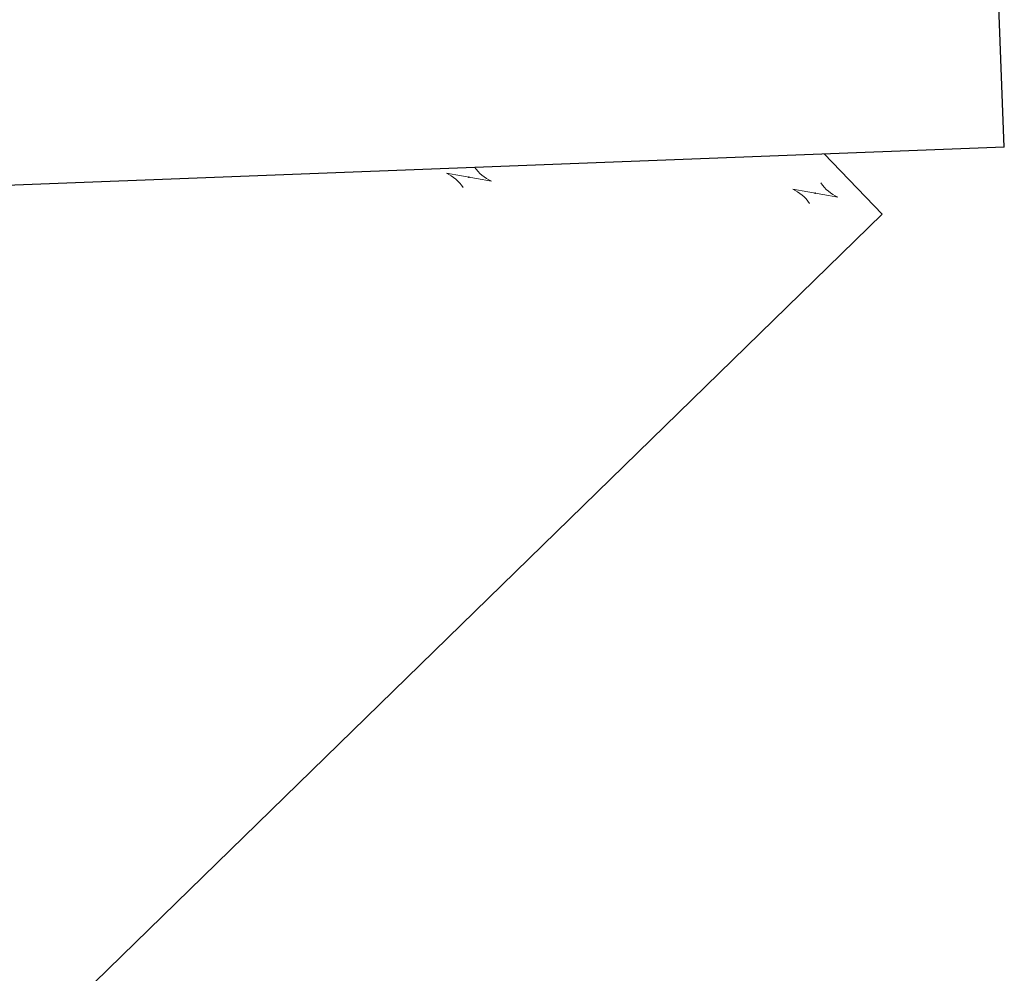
# Model space of a CAD drawing. Extents: x 2399984 to 2508823, y 556481 to 592637.
# Tile 143 of 158: x 2436090 to 2436427, y 569954 to 570280. Entities that reach past the tile are written whole.
import ezdxf

# ---------------------------------------------------------------- set-up
doc = ezdxf.new("R2010")
doc.units = 0
doc.header["$MEASUREMENT"] = 0
doc.layers.add('DV_X_Property_Line', color=7, linetype='Continuous', lineweight=0)
doc.layers.add('DV_X_Property_Line (Construction)', color=7, linetype='Continuous', lineweight=0)
doc.layers.add('SC_Scratch1', color=7, linetype='Continuous', lineweight=0, plot=False)

# ---------------------------------------------------------------- blocks, each defined once
blk = doc.blocks.new('OHK_14')
at = {"layer": 'DV_X_Property_Line', "color": 2, "linetype": 'Continuous', "lineweight": 0}
blk.add_line((-0.1, -0.12), (0.1, 0.12), dxfattribs=at)
for centre, start, end in [((-0.0581, 0.335), 273.69448, 306.33701), ((0.0581, -0.335), 93.69448, 126.33701)]:
    blk.add_arc(centre, 0.2668, start, end, dxfattribs=at)
at = {"layer": 'DV_X_Property_Line (Construction)', "color": 2, "linetype": 'Continuous', "lineweight": 30}
blk.add_point((0, 0), dxfattribs=at)
blk = doc.blocks.new('OHK_15')
at = {"layer": 'DV_X_Property_Line', "color": 2, "linetype": 'Continuous', "lineweight": 0}
blk.add_line((-0.1, -0.12), (0.1, 0.12), dxfattribs=at)
for centre, start, end in [((-0.0581, 0.335), 273.69448, 306.33701), ((0.0581, -0.335), 93.69448, 126.33701)]:
    blk.add_arc(centre, 0.2668, start, end, dxfattribs=at)
at = {"layer": 'DV_X_Property_Line (Construction)', "color": 2, "linetype": 'Continuous', "lineweight": 30}
blk.add_point((0, 0), dxfattribs=at)

msp = doc.modelspace()

# ---------------------------------------------------------------- linework, layer by layer
at = {"layer": 'SC_Scratch1', "color": 4, "lineweight": 30}
for p, q in [((2436426.98, 570236.46), (2436412.74, 570605.84)), ((2436426.98, 570236.46), (2435622.02, 570205.42)), ((2436385.24, 570213.5), (2436365.37, 570234.09)), ((2435356.55, 569210.94), (2436385.24, 570213.5))]:
    msp.add_line(p, q, dxfattribs=at)

# ---------------------------------------------------------------- block references
at = {"layer": 'DV_X_Property_Line', "color": 2, "linetype": 'Continuous', "lineweight": 30, "xscale": 49.99999999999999, "yscale": 49.99999999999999, "zscale": 49.99999999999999, "rotation": 299.9392578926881}
for name, p in [('OHK_14', (2436243.93, 570226.14)), ('OHK_15', (2436362.34, 570220.69))]:
    msp.add_blockref(name, p, dxfattribs=at)

doc.saveas('drawing.dxf')
